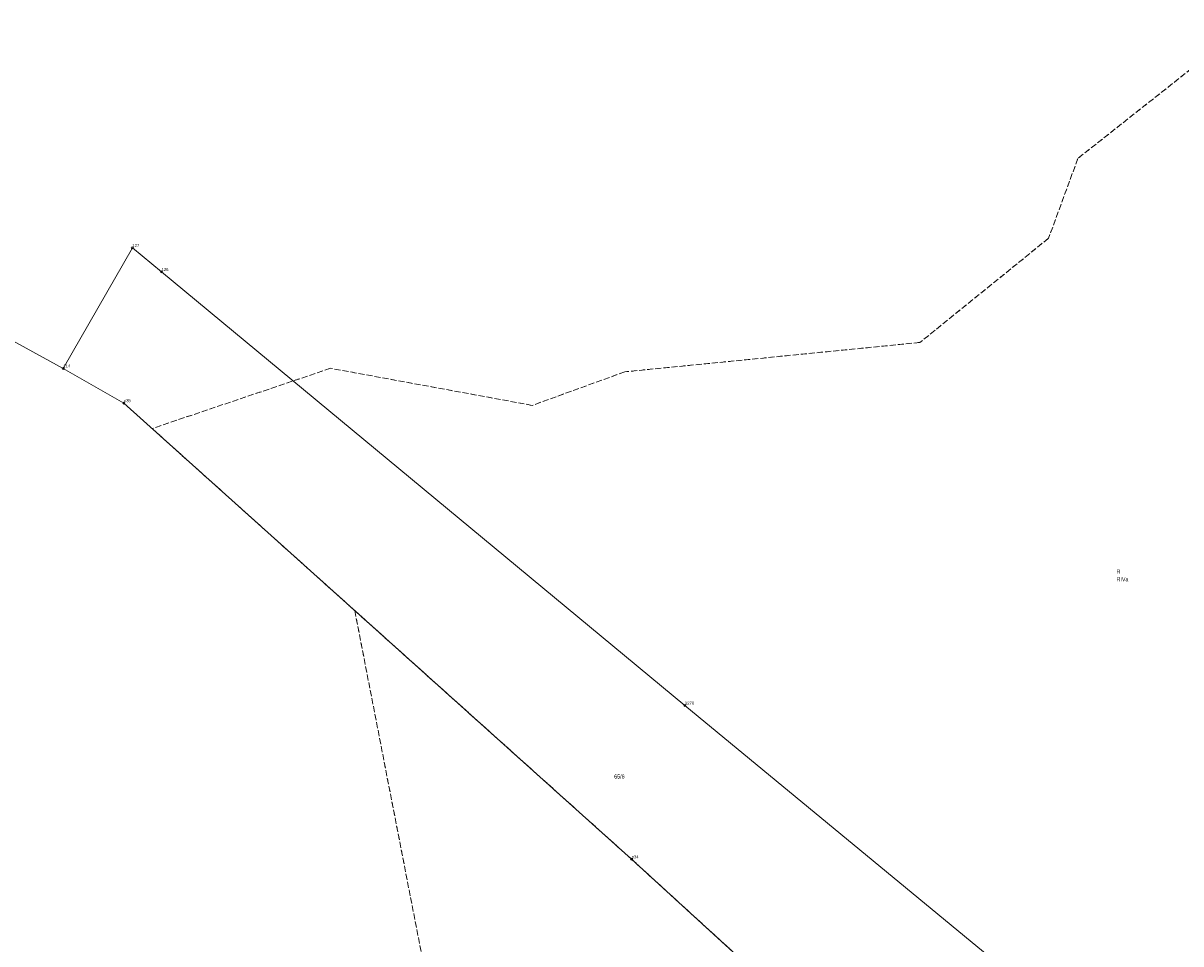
# Model space of a CAD drawing. Header units: metres. Extents: x 5590113 to 5596324, y 5910954 to 5916249.
# Tile 229 of 256: x 5592293 to 5592578, y 5914013 to 5914239. Entities that reach past the tile are written whole.
import ezdxf
from ezdxf.enums import TextEntityAlignment as Align

# ---------------------------------------------------------------- set-up
doc = ezdxf.new("R2010")
doc.units = ezdxf.units.M
for name, pattern in [('219-500', [0]), ('egkk-500', [2, 1.5, -0.5]), ('egug-500', [1, 0.5, -0.5])]:
    doc.linetypes.add(name, pattern=pattern)
doc.layers.get('0').update_dxf_attribs({"color": 2, "lineweight": 5})
doc.styles.get("Standard").update_dxf_attribs({"font": 'Working1250', "width": 0.75})

# ---------------------------------------------------------------- blocks, each defined once
blk = doc.blocks.new('202')
at = {"color": 0, "linetype": 'Continuous', "lineweight": 0}
blk.add_circle((0, 0), 0.25, dxfattribs=at)

msp = doc.modelspace()

# ---------------------------------------------------------------- linework, layer by layer
at = {"layer": '217-kontur klasyfikacyjny', "color": 92, "linetype": 'egkk-500', "lineweight": 18, "flags": 128}
for points in [[(5592595.01, 5914239.38), (5592552.91, 5914206.09)], [(5592552.91, 5914206.09), (5592545.69, 5914186.44)], [(5592545.69, 5914186.44), (5592514.02, 5914160.78)], [(5592514.02, 5914160.78), (5592441.34, 5914153.55)], [(5592368.91, 5914154.42), (5592324.96, 5914139.59)], [(5592418.57, 5914145.29), (5592368.91, 5914154.42)], [(5592441.34, 5914153.55), (5592418.57, 5914145.29)], [(5592324.96, 5914139.59), (5592341.43, 5914124.79)], [(5592341.43, 5914124.79), (5592374.85, 5914094.78)], [(5592374.85, 5914094.78), (5592443.02, 5914033.57)], [(5592443.02, 5914033.57), (5592374.85, 5914094.78)], [(5592374.85, 5914094.78), (5592397.47, 5913978.51)], [(5592443.02, 5914033.57), (5592572.88, 5913914.76)], [(5592572.88, 5913914.76), (5592443.02, 5914033.57)]]:
    msp.add_lwpolyline(points, dxfattribs=at)
at = {"layer": '218-kontur użytku gruntowego', "color": 3, "linetype": 'egug-500', "lineweight": 18, "flags": 128}
for points in [[(5592595.01, 5914239.38), (5592552.91, 5914206.09)], [(5592552.91, 5914206.09), (5592545.69, 5914186.44)], [(5592545.69, 5914186.44), (5592514.02, 5914160.78)], [(5592514.02, 5914160.78), (5592441.34, 5914153.55)], [(5592368.91, 5914154.42), (5592324.96, 5914139.59)], [(5592418.57, 5914145.29), (5592368.91, 5914154.42)], [(5592441.34, 5914153.55), (5592418.57, 5914145.29)], [(5592324.96, 5914139.59), (5592341.43, 5914124.79)], [(5592341.43, 5914124.79), (5592374.85, 5914094.78)], [(5592374.85, 5914094.78), (5592443.02, 5914033.57)], [(5592443.02, 5914033.57), (5592374.85, 5914094.78)], [(5592374.85, 5914094.78), (5592397.47, 5913978.51)], [(5592443.02, 5914033.57), (5592572.88, 5913914.76)], [(5592572.88, 5913914.76), (5592443.02, 5914033.57)]]:
    msp.add_lwpolyline(points, dxfattribs=at)
at = {"layer": '219-działka ewidencyjna', "color": 7, "linetype": '219-500', "lineweight": 18, "flags": 128}
for points in [[(5592320.09, 5914184.06), (5592303.09, 5914154.39)], [(5592327.26, 5914178.14), (5592320.09, 5914184.06)], [(5592327.26, 5914178.14), (5592456.14, 5914071.41)], [(5592303.09, 5914154.39), (5592264.88, 5914175.3)], [(5592317.99, 5914145.85), (5592303.09, 5914154.39)], [(5592443.02, 5914033.57), (5592317.99, 5914145.85)], [(5592456.14, 5914071.41), (5592568.07, 5913979.09)], [(5592572.88, 5913914.76), (5592443.02, 5914033.57)]]:
    msp.add_lwpolyline(points, dxfattribs=at)

# ---------------------------------------------------------------- block references
at = {"layer": '202-punkt graniczny', "color": 7, "linetype": 'CONTINUOUS', "lineweight": 18}
for p in [(5592320.09, 5914184.06), (5592327.26, 5914178.14), (5592303.09, 5914154.39), (5592317.99, 5914145.85), (5592456.14, 5914071.41), (5592443.02, 5914033.57)]:
    msp.add_blockref('202', p, dxfattribs=at)

# ---------------------------------------------------------------- texts
at = {"layer": '202-punkt graniczny-Atr103', "color": 7, "width": 0.9}
for s, p in [('127', (5592320.09, 5914184.06)), ('127', (5592320.09, 5914184.06)), ('126', (5592327.26, 5914178.14)), ('126', (5592327.26, 5914178.14)), ('114', (5592303.09, 5914154.39)), ('114', (5592303.09, 5914154.39)), ('p35', (5592317.99, 5914145.85)), ('p35', (5592317.99, 5914145.85)), ('3270', (5592456.14, 5914071.41)), ('3270', (5592456.14, 5914071.41)), ('p34', (5592443.02, 5914033.57)), ('p34', (5592443.02, 5914033.57))]:
    msp.add_text(s, height=0.75, dxfattribs=at).set_placement(p, align=Align.BOTTOM_LEFT)
at = {"layer": '209-oznaczenie konturu klasyfikacyjnego', "color": 92, "linetype": 'CONTINUOUS', "lineweight": 18, "width": 0.79}
msp.add_text('RIVa', height=1, dxfattribs=at).set_placement((5592562.42, 5914102.97), align=Align.TOP_LEFT)
at = {"layer": '210-oznaczenie konturu użytku gruntowego', "color": 3, "linetype": 'CONTINUOUS', "lineweight": 18, "width": 0.79}
msp.add_text('R', height=1, dxfattribs=at).set_placement((5592562.42, 5914103.87))
at = {"layer": '211-numer działki ewidencyjnej', "color": 7, "linetype": 'CONTINUOUS', "lineweight": 18, "width": 0.79}
msp.add_text('65/6', height=1, dxfattribs=at).set_placement((5592438.72, 5914054.43), align=Align.TOP_LEFT)

doc.saveas('drawing.dxf')
